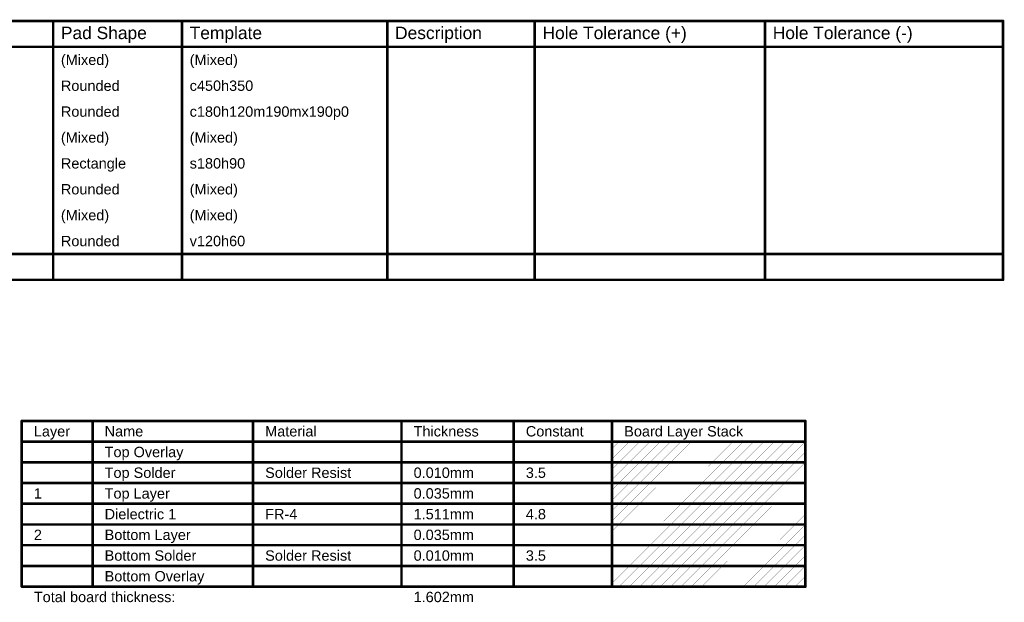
# Model space of a CAD drawing. Header units: inches. Extents: x 0 to 11.2, y -0.2 to 5.5.
# Tile 57 of 57: x 5.5 to 11.2, y 2.1 to 5.5. Entities that reach past the tile are written whole.
import ezdxf

# ---------------------------------------------------------------- set-up
doc = ezdxf.new("R2010")
doc.units = ezdxf.units.IN
doc.header["$MEASUREMENT"] = 0
doc.layers.add('Drill Drawing', color=1, linetype='Continuous')
doc.layers.add('Fabrication', color=76, linetype='Continuous')
doc.styles.add('Arial', font='txt', dxfattribs={"height": 0.2})

msp = doc.modelspace()

# ---------------------------------------------------------------- linework, layer by layer
at = {"layer": 'Drill Drawing', "const_width": 0.015}
for points in [[(0.1175, 5.4775), (11.2284, 5.4775)], [(5.727, 3.9775), (5.727, 5.4775)], [(6.4728, 3.9775), (6.4728, 5.4775)], [(7.6624, 3.9775), (7.6624, 5.4775)], [(8.5162, 3.9775), (8.5162, 5.4775)], [(9.8498, 3.9775), (9.8498, 5.4775)], [(11.2284, 3.9775), (11.2284, 5.4775)], [(0.1175, 5.3275), (11.2284, 5.3275)], [(0.1175, 4.1275), (11.2284, 4.1275)], [(0.1175, 3.9775), (11.2284, 3.9775)]]:
    msp.add_lwpolyline(points, dxfattribs=at)
at = {"layer": 'Drill Drawing', "const_width": 0.0075}
for points in [[(5.7232, 5.4775, 1), (5.7307, 5.4775, 1)], [(6.469, 5.4775, 1), (6.4765, 5.4775, 1)], [(7.6587, 5.4775, 1), (7.6662, 5.4775, 1)], [(8.5124, 5.4775, 1), (8.5199, 5.4775, 1)], [(9.846, 5.4775, 1), (9.8535, 5.4775, 1)], [(11.2246, 5.4775, 1), (11.2321, 5.4775, 1)], [(11.2246, 5.4775, 1), (11.2321, 5.4775, 1)], [(11.2246, 5.3275, 1), (11.2321, 5.3275, 1)], [(11.2246, 4.1275, 1), (11.2321, 4.1275, 1)], [(5.7232, 3.9775, 1), (5.7307, 3.9775, 1)], [(6.469, 3.9775, 1), (6.4765, 3.9775, 1)], [(7.6587, 3.9775, 1), (7.6662, 3.9775, 1)], [(8.5124, 3.9775, 1), (8.5199, 3.9775, 1)], [(9.846, 3.9775, 1), (9.8535, 3.9775, 1)], [(11.2246, 3.9775, 1), (11.2321, 3.9775, 1)], [(11.2246, 3.9775, 1), (11.2321, 3.9775, 1)]]:
    msp.add_lwpolyline(points, format="xyb", close=True, dxfattribs=at)
at = {"layer": 'Fabrication'}
for points, const_width in [([(5.5453, 3.16), (10.0841, 3.16)], 0.015), ([(5.5453, 2.2), (5.5453, 3.16)], 0.015), ([(5.9553, 2.2), (5.9553, 3.16)], 0.015), ([(6.885, 2.2), (6.885, 3.16)], 0.015), ([(7.7448, 2.2), (7.7448, 3.16)], 0.015), ([(8.3946, 2.2), (8.3946, 3.16)], 0.015), ([(8.9645, 2.2), (8.9645, 3.16)], 0.015), ([(10.0841, 2.2), (10.0841, 3.16)], 0.015), ([(5.5453, 3.04), (10.0841, 3.04)], 0.015), ([(8.9645, 2.9403), (9.0641, 3.04)], 0.001), ([(8.9645, 3.0003), (9.0041, 3.04)], 0.001), ([(9.0041, 2.92), (9.1241, 3.04)], 0.001), ([(9.0641, 2.92), (9.1841, 3.04)], 0.001), ([(9.1241, 2.92), (9.2441, 3.04)], 0.001), ([(9.1841, 2.92), (9.3041, 3.04)], 0.001), ([(9.2441, 2.92), (9.3641, 3.04)], 0.001), ([(9.3041, 2.92), (9.4241, 3.04)], 0.001), ([(9.3641, 2.92), (9.4841, 3.04)], 0.001), ([(9.4241, 2.92), (9.5441, 3.04)], 0.001), ([(9.4841, 2.92), (9.6041, 3.04)], 0.001), ([(9.5441, 2.92), (9.6641, 3.04)], 0.001), ([(9.6041, 2.92), (9.7241, 3.04)], 0.001), ([(9.6641, 2.92), (9.7841, 3.04)], 0.001), ([(9.7241, 2.92), (9.8441, 3.04)], 0.001), ([(9.7841, 2.92), (9.9041, 3.04)], 0.001), ([(9.8441, 2.92), (9.9641, 3.04)], 0.001), ([(9.9041, 2.92), (10.0241, 3.04)], 0.001), ([(9.9641, 2.92), (10.0841, 3.04)], 0.001), ([(10.0241, 2.92), (10.0841, 2.98)], 0.001), ([(5.5453, 2.92), (5.9553, 2.92)], 0.015), ([(5.9553, 2.92), (6.885, 2.92)], 0.015), ([(6.885, 2.92), (7.7448, 2.92)], 0.015), ([(7.7448, 2.92), (8.3946, 2.92)], 0.015), ([(8.3946, 2.92), (8.9645, 2.92)], 0.015), ([(8.9645, 2.92), (10.0841, 2.92)], 0.015), ([(8.9645, 2.8203), (9.0641, 2.92)], 0.001), ([(8.9645, 2.8803), (9.0041, 2.92)], 0.001), ([(9.0041, 2.8), (9.1241, 2.92)], 0.001), ([(9.0641, 2.8), (9.1841, 2.92)], 0.001), ([(9.1241, 2.8), (9.2441, 2.92)], 0.001), ([(9.1841, 2.8), (9.3041, 2.92)], 0.001), ([(9.2441, 2.8), (9.3641, 2.92)], 0.001), ([(9.3041, 2.8), (9.4241, 2.92)], 0.001), ([(9.3641, 2.8), (9.4841, 2.92)], 0.001), ([(9.4241, 2.8), (9.5441, 2.92)], 0.001), ([(9.4841, 2.8), (9.6041, 2.92)], 0.001), ([(9.5441, 2.8), (9.6641, 2.92)], 0.001), ([(9.6041, 2.8), (9.7241, 2.92)], 0.001), ([(9.6641, 2.8), (9.7841, 2.92)], 0.001), ([(9.7241, 2.8), (9.8441, 2.92)], 0.001), ([(9.7841, 2.8), (9.9041, 2.92)], 0.001), ([(9.8441, 2.8), (9.9641, 2.92)], 0.001), ([(9.9041, 2.8), (10.0241, 2.92)], 0.001), ([(9.9641, 2.8), (10.0841, 2.92)], 0.001), ([(10.0241, 2.8), (10.0841, 2.86)], 0.001), ([(5.5453, 2.8), (5.9553, 2.8)], 0.015), ([(5.9553, 2.8), (6.885, 2.8)], 0.015), ([(6.885, 2.8), (7.7448, 2.8)], 0.015), ([(7.7448, 2.8), (8.3946, 2.8)], 0.015), ([(8.3946, 2.8), (8.9645, 2.8)], 0.015), ([(8.9645, 2.8), (10.0841, 2.8)], 0.015), ([(8.9645, 2.7003), (9.0641, 2.8)], 0.001), ([(8.9645, 2.7603), (9.0041, 2.8)], 0.001), ([(9.0041, 2.68), (9.1241, 2.8)], 0.001), ([(9.0641, 2.68), (9.1841, 2.8)], 0.001), ([(9.1241, 2.68), (9.2441, 2.8)], 0.001), ([(9.1841, 2.68), (9.3041, 2.8)], 0.001), ([(9.2441, 2.68), (9.3641, 2.8)], 0.001), ([(9.3041, 2.68), (9.4241, 2.8)], 0.001), ([(9.3641, 2.68), (9.4841, 2.8)], 0.001), ([(9.4241, 2.68), (9.5441, 2.8)], 0.001), ([(9.4841, 2.68), (9.6041, 2.8)], 0.001), ([(9.5441, 2.68), (9.6641, 2.8)], 0.001), ([(9.6041, 2.68), (9.7241, 2.8)], 0.001), ([(9.6641, 2.68), (9.7841, 2.8)], 0.001), ([(9.7241, 2.68), (9.8441, 2.8)], 0.001), ([(9.7841, 2.68), (9.9041, 2.8)], 0.001), ([(9.8441, 2.68), (9.9641, 2.8)], 0.001), ([(9.9041, 2.68), (10.0241, 2.8)], 0.001), ([(9.9641, 2.68), (10.0841, 2.8)], 0.001), ([(10.0241, 2.68), (10.0841, 2.74)], 0.001), ([(5.5453, 2.68), (5.9553, 2.68)], 0.015), ([(5.9553, 2.68), (6.885, 2.68)], 0.015), ([(6.885, 2.68), (7.7448, 2.68)], 0.015), ([(7.7448, 2.68), (8.3946, 2.68)], 0.015), ([(8.3946, 2.68), (8.9645, 2.68)], 0.015), ([(8.9645, 2.68), (10.0841, 2.68)], 0.015), ([(8.9645, 2.5803), (9.0641, 2.68)], 0.001), ([(8.9645, 2.6403), (9.0041, 2.68)], 0.001), ([(9.0041, 2.56), (9.1241, 2.68)], 0.001), ([(9.0641, 2.56), (9.1841, 2.68)], 0.001), ([(9.1241, 2.56), (9.2441, 2.68)], 0.001), ([(9.1841, 2.56), (9.3041, 2.68)], 0.001), ([(9.2441, 2.56), (9.3641, 2.68)], 0.001), ([(9.3041, 2.56), (9.4241, 2.68)], 0.001), ([(9.3641, 2.56), (9.4841, 2.68)], 0.001), ([(9.4241, 2.56), (9.5441, 2.68)], 0.001), ([(9.4841, 2.56), (9.6041, 2.68)], 0.001), ([(9.5441, 2.56), (9.6641, 2.68)], 0.001), ([(9.6041, 2.56), (9.7241, 2.68)], 0.001), ([(9.6641, 2.56), (9.7841, 2.68)], 0.001), ([(9.7241, 2.56), (9.8441, 2.68)], 0.001), ([(9.7841, 2.56), (9.9041, 2.68)], 0.001), ([(9.8441, 2.56), (9.9641, 2.68)], 0.001), ([(9.9041, 2.56), (10.0241, 2.68)], 0.001), ([(9.9641, 2.56), (10.0841, 2.68)], 0.001), ([(5.5453, 2.56), (5.9553, 2.56)], 0.015), ([(5.9553, 2.56), (6.885, 2.56)], 0.015), ([(6.885, 2.56), (7.7448, 2.56)], 0.015), ([(7.7448, 2.56), (8.3946, 2.56)], 0.015), ([(8.3946, 2.56), (8.9645, 2.56)], 0.015), ([(8.9645, 2.56), (10.0841, 2.56)], 0.015), ([(10.0241, 2.56), (10.0841, 2.62)], 0.001), ([(8.9645, 2.4603), (9.0641, 2.56)], 0.001), ([(8.9645, 2.5203), (9.0041, 2.56)], 0.001), ([(9.0041, 2.44), (9.1241, 2.56)], 0.001), ([(9.0641, 2.44), (9.1841, 2.56)], 0.001), ([(9.1241, 2.44), (9.2441, 2.56)], 0.001), ([(9.1841, 2.44), (9.3041, 2.56)], 0.001), ([(9.2441, 2.44), (9.3641, 2.56)], 0.001), ([(9.3041, 2.44), (9.4241, 2.56)], 0.001), ([(9.3641, 2.44), (9.4841, 2.56)], 0.001), ([(9.4241, 2.44), (9.5441, 2.56)], 0.001), ([(9.4841, 2.44), (9.6041, 2.56)], 0.001), ([(9.5441, 2.44), (9.6641, 2.56)], 0.001), ([(9.6041, 2.44), (9.7241, 2.56)], 0.001), ([(9.6641, 2.44), (9.7841, 2.56)], 0.001), ([(9.7241, 2.44), (9.8441, 2.56)], 0.001), ([(9.7841, 2.44), (9.9041, 2.56)], 0.001), ([(9.8441, 2.44), (9.9641, 2.56)], 0.001), ([(9.9041, 2.44), (10.0241, 2.56)], 0.001), ([(9.9641, 2.44), (10.0841, 2.56)], 0.001), ([(10.0241, 2.44), (10.0841, 2.5)], 0.001), ([(5.5453, 2.44), (5.9553, 2.44)], 0.015), ([(5.9553, 2.44), (6.885, 2.44)], 0.015), ([(6.885, 2.44), (7.7448, 2.44)], 0.015), ([(7.7448, 2.44), (8.3946, 2.44)], 0.015), ([(8.3946, 2.44), (8.9645, 2.44)], 0.015), ([(8.9645, 2.44), (10.0841, 2.44)], 0.015), ([(8.9645, 2.3403), (9.0641, 2.44)], 0.001), ([(8.9645, 2.4003), (9.0041, 2.44)], 0.001), ([(9.0041, 2.32), (9.1241, 2.44)], 0.001), ([(9.0641, 2.32), (9.1841, 2.44)], 0.001), ([(9.1241, 2.32), (9.2441, 2.44)], 0.001), ([(9.1841, 2.32), (9.3041, 2.44)], 0.001), ([(9.2441, 2.32), (9.3641, 2.44)], 0.001), ([(9.3041, 2.32), (9.4241, 2.44)], 0.001), ([(9.3641, 2.32), (9.4841, 2.44)], 0.001), ([(9.4241, 2.32), (9.5441, 2.44)], 0.001), ([(9.4841, 2.32), (9.6041, 2.44)], 0.001), ([(9.5441, 2.32), (9.6641, 2.44)], 0.001), ([(9.6041, 2.32), (9.7241, 2.44)], 0.001), ([(9.6641, 2.32), (9.7841, 2.44)], 0.001), ([(9.7241, 2.32), (9.8441, 2.44)], 0.001), ([(9.7841, 2.32), (9.9041, 2.44)], 0.001), ([(9.8441, 2.32), (9.9641, 2.44)], 0.001), ([(9.9041, 2.32), (10.0241, 2.44)], 0.001), ([(9.9641, 2.32), (10.0841, 2.44)], 0.001), ([(10.0241, 2.32), (10.0841, 2.38)], 0.001), ([(5.5453, 2.32), (5.9553, 2.32)], 0.015), ([(5.9553, 2.32), (6.885, 2.32)], 0.015), ([(6.885, 2.32), (7.7448, 2.32)], 0.015), ([(7.7448, 2.32), (8.3946, 2.32)], 0.015), ([(8.3946, 2.32), (8.9645, 2.32)], 0.015), ([(8.9645, 2.32), (10.0841, 2.32)], 0.015), ([(8.9645, 2.2203), (9.0641, 2.32)], 0.001), ([(8.9645, 2.2803), (9.0041, 2.32)], 0.001), ([(9.0041, 2.2), (9.1241, 2.32)], 0.001), ([(9.0641, 2.2), (9.1841, 2.32)], 0.001), ([(9.1241, 2.2), (9.2441, 2.32)], 0.001), ([(9.1841, 2.2), (9.3041, 2.32)], 0.001), ([(9.2441, 2.2), (9.3641, 2.32)], 0.001), ([(9.3041, 2.2), (9.4241, 2.32)], 0.001), ([(9.3641, 2.2), (9.4841, 2.32)], 0.001), ([(9.4241, 2.2), (9.5441, 2.32)], 0.001), ([(9.4841, 2.2), (9.6041, 2.32)], 0.001), ([(9.5441, 2.2), (9.6641, 2.32)], 0.001), ([(9.6041, 2.2), (9.7241, 2.32)], 0.001), ([(9.6641, 2.2), (9.7841, 2.32)], 0.001), ([(9.7241, 2.2), (9.8441, 2.32)], 0.001), ([(9.7841, 2.2), (9.9041, 2.32)], 0.001), ([(9.8441, 2.2), (9.9641, 2.32)], 0.001), ([(9.9041, 2.2), (10.0241, 2.32)], 0.001), ([(9.9641, 2.2), (10.0841, 2.32)], 0.001), ([(10.0241, 2.2), (10.0841, 2.26)], 0.001), ([(5.5453, 2.2), (5.9553, 2.2)], 0.015), ([(5.9553, 2.2), (6.885, 2.2)], 0.015), ([(6.885, 2.2), (7.7448, 2.2)], 0.015), ([(7.7448, 2.2), (8.3946, 2.2)], 0.015), ([(8.3946, 2.2), (8.9645, 2.2)], 0.015), ([(8.9645, 2.2), (10.0841, 2.2)], 0.015)]:
    msp.add_lwpolyline(points, dxfattribs=dict(at, const_width=const_width))
for points, const_width in [([(5.5416, 3.16, 1), (5.5491, 3.16, 1)], 0.0075), ([(5.5416, 3.16, 1), (5.5491, 3.16, 1)], 0.0075), ([(5.9515, 3.16, 1), (5.959, 3.16, 1)], 0.0075), ([(6.8812, 3.16, 1), (6.8887, 3.16, 1)], 0.0075), ([(7.741, 3.16, 1), (7.7485, 3.16, 1)], 0.0075), ([(8.3909, 3.16, 1), (8.3984, 3.16, 1)], 0.0075), ([(8.9607, 3.16, 1), (8.9682, 3.16, 1)], 0.0075), ([(10.0804, 3.16, 1), (10.0879, 3.16, 1)], 0.0075), ([(10.0804, 3.16, 1), (10.0879, 3.16, 1)], 0.0075), ([(5.5416, 3.04, 1), (5.5491, 3.04, 1)], 0.0075), ([(9.0039, 3.04, 1), (9.0044, 3.04, 1)], 0.0005), ([(9.0639, 3.04, 1), (9.0644, 3.04, 1)], 0.0005), ([(9.1239, 3.04, 1), (9.1244, 3.04, 1)], 0.0005), ([(9.1839, 3.04, 1), (9.1844, 3.04, 1)], 0.0005), ([(9.2439, 3.04, 1), (9.2444, 3.04, 1)], 0.0005), ([(9.3039, 3.04, 1), (9.3044, 3.04, 1)], 0.0005), ([(9.3639, 3.04, 1), (9.3644, 3.04, 1)], 0.0005), ([(9.4239, 3.04, 1), (9.4244, 3.04, 1)], 0.0005), ([(9.4839, 3.04, 1), (9.4844, 3.04, 1)], 0.0005), ([(9.5439, 3.04, 1), (9.5444, 3.04, 1)], 0.0005), ([(9.6039, 3.04, 1), (9.6044, 3.04, 1)], 0.0005), ([(9.6639, 3.04, 1), (9.6644, 3.04, 1)], 0.0005), ([(9.7239, 3.04, 1), (9.7244, 3.04, 1)], 0.0005), ([(9.7839, 3.04, 1), (9.7844, 3.04, 1)], 0.0005), ([(9.8439, 3.04, 1), (9.8444, 3.04, 1)], 0.0005), ([(9.9039, 3.04, 1), (9.9044, 3.04, 1)], 0.0005), ([(9.9639, 3.04, 1), (9.9644, 3.04, 1)], 0.0005), ([(10.0239, 3.04, 1), (10.0244, 3.04, 1)], 0.0005), ([(10.0804, 3.04, 1), (10.0879, 3.04, 1)], 0.0075), ([(10.0839, 3.04, 1), (10.0844, 3.04, 1)], 0.0005), ([(8.9642, 3.0003, 1), (8.9647, 3.0003, 1)], 0.0005), ([(10.0839, 2.98, 1), (10.0844, 2.98, 1)], 0.0005), ([(5.5416, 2.92, 1), (5.5491, 2.92, 1)], 0.0075), ([(5.9515, 2.92, 1), (5.959, 2.92, 1)], 0.0075), ([(5.9515, 2.92, 1), (5.959, 2.92, 1)], 0.0075), ([(6.8812, 2.92, 1), (6.8887, 2.92, 1)], 0.0075), ([(6.8812, 2.92, 1), (6.8887, 2.92, 1)], 0.0075), ([(7.741, 2.92, 1), (7.7485, 2.92, 1)], 0.0075), ([(7.741, 2.92, 1), (7.7485, 2.92, 1)], 0.0075), ([(8.3909, 2.92, 1), (8.3984, 2.92, 1)], 0.0075), ([(8.3909, 2.92, 1), (8.3984, 2.92, 1)], 0.0075), ([(8.9607, 2.92, 1), (8.9682, 2.92, 1)], 0.0075), ([(8.9607, 2.92, 1), (8.9682, 2.92, 1)], 0.0075), ([(8.9642, 2.9403, 1), (8.9647, 2.9403, 1)], 0.0005), ([(9.0039, 2.92, 1), (9.0044, 2.92, 1)], 0.0005), ([(9.0039, 2.92, 1), (9.0044, 2.92, 1)], 0.0005), ([(9.0639, 2.92, 1), (9.0644, 2.92, 1)], 0.0005), ([(9.0639, 2.92, 1), (9.0644, 2.92, 1)], 0.0005), ([(9.1239, 2.92, 1), (9.1244, 2.92, 1)], 0.0005), ([(9.1239, 2.92, 1), (9.1244, 2.92, 1)], 0.0005), ([(9.1839, 2.92, 1), (9.1844, 2.92, 1)], 0.0005), ([(9.1839, 2.92, 1), (9.1844, 2.92, 1)], 0.0005), ([(9.2439, 2.92, 1), (9.2444, 2.92, 1)], 0.0005), ([(9.2439, 2.92, 1), (9.2444, 2.92, 1)], 0.0005), ([(9.3039, 2.92, 1), (9.3044, 2.92, 1)], 0.0005), ([(9.3039, 2.92, 1), (9.3044, 2.92, 1)], 0.0005), ([(9.3639, 2.92, 1), (9.3644, 2.92, 1)], 0.0005), ([(9.3639, 2.92, 1), (9.3644, 2.92, 1)], 0.0005), ([(9.4239, 2.92, 1), (9.4244, 2.92, 1)], 0.0005), ([(9.4239, 2.92, 1), (9.4244, 2.92, 1)], 0.0005), ([(9.4839, 2.92, 1), (9.4844, 2.92, 1)], 0.0005), ([(9.4839, 2.92, 1), (9.4844, 2.92, 1)], 0.0005), ([(9.5439, 2.92, 1), (9.5444, 2.92, 1)], 0.0005), ([(9.5439, 2.92, 1), (9.5444, 2.92, 1)], 0.0005), ([(9.6039, 2.92, 1), (9.6044, 2.92, 1)], 0.0005), ([(9.6039, 2.92, 1), (9.6044, 2.92, 1)], 0.0005), ([(9.6639, 2.92, 1), (9.6644, 2.92, 1)], 0.0005), ([(9.6639, 2.92, 1), (9.6644, 2.92, 1)], 0.0005), ([(9.7239, 2.92, 1), (9.7244, 2.92, 1)], 0.0005), ([(9.7239, 2.92, 1), (9.7244, 2.92, 1)], 0.0005), ([(9.7839, 2.92, 1), (9.7844, 2.92, 1)], 0.0005), ([(9.7839, 2.92, 1), (9.7844, 2.92, 1)], 0.0005), ([(9.8439, 2.92, 1), (9.8444, 2.92, 1)], 0.0005), ([(9.8439, 2.92, 1), (9.8444, 2.92, 1)], 0.0005), ([(9.9039, 2.92, 1), (9.9044, 2.92, 1)], 0.0005), ([(9.9039, 2.92, 1), (9.9044, 2.92, 1)], 0.0005), ([(9.9639, 2.92, 1), (9.9644, 2.92, 1)], 0.0005), ([(9.9639, 2.92, 1), (9.9644, 2.92, 1)], 0.0005), ([(10.0239, 2.92, 1), (10.0244, 2.92, 1)], 0.0005), ([(10.0239, 2.92, 1), (10.0244, 2.92, 1)], 0.0005), ([(10.0804, 2.92, 1), (10.0879, 2.92, 1)], 0.0075), ([(10.0839, 2.92, 1), (10.0844, 2.92, 1)], 0.0005), ([(8.9642, 2.8803, 1), (8.9647, 2.8803, 1)], 0.0005), ([(10.0839, 2.86, 1), (10.0844, 2.86, 1)], 0.0005), ([(5.5416, 2.8, 1), (5.5491, 2.8, 1)], 0.0075), ([(5.9515, 2.8, 1), (5.959, 2.8, 1)], 0.0075), ([(5.9515, 2.8, 1), (5.959, 2.8, 1)], 0.0075), ([(6.8812, 2.8, 1), (6.8887, 2.8, 1)], 0.0075), ([(6.8812, 2.8, 1), (6.8887, 2.8, 1)], 0.0075), ([(7.741, 2.8, 1), (7.7485, 2.8, 1)], 0.0075), ([(7.741, 2.8, 1), (7.7485, 2.8, 1)], 0.0075), ([(8.3909, 2.8, 1), (8.3984, 2.8, 1)], 0.0075), ([(8.3909, 2.8, 1), (8.3984, 2.8, 1)], 0.0075), ([(8.9607, 2.8, 1), (8.9682, 2.8, 1)], 0.0075), ([(8.9607, 2.8, 1), (8.9682, 2.8, 1)], 0.0075), ([(8.9642, 2.8203, 1), (8.9647, 2.8203, 1)], 0.0005), ([(9.0039, 2.8, 1), (9.0044, 2.8, 1)], 0.0005), ([(9.0039, 2.8, 1), (9.0044, 2.8, 1)], 0.0005), ([(9.0639, 2.8, 1), (9.0644, 2.8, 1)], 0.0005), ([(9.0639, 2.8, 1), (9.0644, 2.8, 1)], 0.0005), ([(9.1239, 2.8, 1), (9.1244, 2.8, 1)], 0.0005), ([(9.1239, 2.8, 1), (9.1244, 2.8, 1)], 0.0005), ([(9.1839, 2.8, 1), (9.1844, 2.8, 1)], 0.0005), ([(9.1839, 2.8, 1), (9.1844, 2.8, 1)], 0.0005), ([(9.2439, 2.8, 1), (9.2444, 2.8, 1)], 0.0005), ([(9.2439, 2.8, 1), (9.2444, 2.8, 1)], 0.0005), ([(9.3039, 2.8, 1), (9.3044, 2.8, 1)], 0.0005), ([(9.3039, 2.8, 1), (9.3044, 2.8, 1)], 0.0005), ([(9.3639, 2.8, 1), (9.3644, 2.8, 1)], 0.0005), ([(9.3639, 2.8, 1), (9.3644, 2.8, 1)], 0.0005), ([(9.4239, 2.8, 1), (9.4244, 2.8, 1)], 0.0005), ([(9.4239, 2.8, 1), (9.4244, 2.8, 1)], 0.0005), ([(9.4839, 2.8, 1), (9.4844, 2.8, 1)], 0.0005), ([(9.4839, 2.8, 1), (9.4844, 2.8, 1)], 0.0005), ([(9.5439, 2.8, 1), (9.5444, 2.8, 1)], 0.0005), ([(9.5439, 2.8, 1), (9.5444, 2.8, 1)], 0.0005), ([(9.6039, 2.8, 1), (9.6044, 2.8, 1)], 0.0005), ([(9.6039, 2.8, 1), (9.6044, 2.8, 1)], 0.0005), ([(9.6639, 2.8, 1), (9.6644, 2.8, 1)], 0.0005), ([(9.6639, 2.8, 1), (9.6644, 2.8, 1)], 0.0005), ([(9.7239, 2.8, 1), (9.7244, 2.8, 1)], 0.0005), ([(9.7239, 2.8, 1), (9.7244, 2.8, 1)], 0.0005), ([(9.7839, 2.8, 1), (9.7844, 2.8, 1)], 0.0005), ([(9.7839, 2.8, 1), (9.7844, 2.8, 1)], 0.0005), ([(9.8439, 2.8, 1), (9.8444, 2.8, 1)], 0.0005), ([(9.8439, 2.8, 1), (9.8444, 2.8, 1)], 0.0005), ([(9.9039, 2.8, 1), (9.9044, 2.8, 1)], 0.0005), ([(9.9039, 2.8, 1), (9.9044, 2.8, 1)], 0.0005), ([(9.9639, 2.8, 1), (9.9644, 2.8, 1)], 0.0005), ([(9.9639, 2.8, 1), (9.9644, 2.8, 1)], 0.0005), ([(10.0239, 2.8, 1), (10.0244, 2.8, 1)], 0.0005), ([(10.0239, 2.8, 1), (10.0244, 2.8, 1)], 0.0005), ([(10.0804, 2.8, 1), (10.0879, 2.8, 1)], 0.0075), ([(10.0839, 2.8, 1), (10.0844, 2.8, 1)], 0.0005), ([(8.9642, 2.7603, 1), (8.9647, 2.7603, 1)], 0.0005), ([(10.0839, 2.74, 1), (10.0844, 2.74, 1)], 0.0005), ([(5.5416, 2.68, 1), (5.5491, 2.68, 1)], 0.0075), ([(5.9515, 2.68, 1), (5.959, 2.68, 1)], 0.0075), ([(5.9515, 2.68, 1), (5.959, 2.68, 1)], 0.0075), ([(6.8812, 2.68, 1), (6.8887, 2.68, 1)], 0.0075), ([(6.8812, 2.68, 1), (6.8887, 2.68, 1)], 0.0075), ([(7.741, 2.68, 1), (7.7485, 2.68, 1)], 0.0075), ([(7.741, 2.68, 1), (7.7485, 2.68, 1)], 0.0075), ([(8.3909, 2.68, 1), (8.3984, 2.68, 1)], 0.0075), ([(8.3909, 2.68, 1), (8.3984, 2.68, 1)], 0.0075), ([(8.9607, 2.68, 1), (8.9682, 2.68, 1)], 0.0075), ([(8.9607, 2.68, 1), (8.9682, 2.68, 1)], 0.0075), ([(8.9642, 2.7003, 1), (8.9647, 2.7003, 1)], 0.0005), ([(9.0039, 2.68, 1), (9.0044, 2.68, 1)], 0.0005), ([(9.0039, 2.68, 1), (9.0044, 2.68, 1)], 0.0005), ([(9.0639, 2.68, 1), (9.0644, 2.68, 1)], 0.0005), ([(9.0639, 2.68, 1), (9.0644, 2.68, 1)], 0.0005), ([(9.1239, 2.68, 1), (9.1244, 2.68, 1)], 0.0005), ([(9.1239, 2.68, 1), (9.1244, 2.68, 1)], 0.0005), ([(9.1839, 2.68, 1), (9.1844, 2.68, 1)], 0.0005), ([(9.1839, 2.68, 1), (9.1844, 2.68, 1)], 0.0005), ([(9.2439, 2.68, 1), (9.2444, 2.68, 1)], 0.0005), ([(9.2439, 2.68, 1), (9.2444, 2.68, 1)], 0.0005), ([(9.3039, 2.68, 1), (9.3044, 2.68, 1)], 0.0005), ([(9.3039, 2.68, 1), (9.3044, 2.68, 1)], 0.0005), ([(9.3639, 2.68, 1), (9.3644, 2.68, 1)], 0.0005), ([(9.3639, 2.68, 1), (9.3644, 2.68, 1)], 0.0005), ([(9.4239, 2.68, 1), (9.4244, 2.68, 1)], 0.0005), ([(9.4239, 2.68, 1), (9.4244, 2.68, 1)], 0.0005), ([(9.4839, 2.68, 1), (9.4844, 2.68, 1)], 0.0005), ([(9.4839, 2.68, 1), (9.4844, 2.68, 1)], 0.0005), ([(9.5439, 2.68, 1), (9.5444, 2.68, 1)], 0.0005), ([(9.5439, 2.68, 1), (9.5444, 2.68, 1)], 0.0005), ([(9.6039, 2.68, 1), (9.6044, 2.68, 1)], 0.0005), ([(9.6039, 2.68, 1), (9.6044, 2.68, 1)], 0.0005), ([(9.6639, 2.68, 1), (9.6644, 2.68, 1)], 0.0005), ([(9.6639, 2.68, 1), (9.6644, 2.68, 1)], 0.0005), ([(9.7239, 2.68, 1), (9.7244, 2.68, 1)], 0.0005), ([(9.7239, 2.68, 1), (9.7244, 2.68, 1)], 0.0005), ([(9.7839, 2.68, 1), (9.7844, 2.68, 1)], 0.0005), ([(9.7839, 2.68, 1), (9.7844, 2.68, 1)], 0.0005), ([(9.8439, 2.68, 1), (9.8444, 2.68, 1)], 0.0005), ([(9.8439, 2.68, 1), (9.8444, 2.68, 1)], 0.0005), ([(9.9039, 2.68, 1), (9.9044, 2.68, 1)], 0.0005), ([(9.9039, 2.68, 1), (9.9044, 2.68, 1)], 0.0005), ([(9.9639, 2.68, 1), (9.9644, 2.68, 1)], 0.0005), ([(9.9639, 2.68, 1), (9.9644, 2.68, 1)], 0.0005), ([(10.0239, 2.68, 1), (10.0244, 2.68, 1)], 0.0005), ([(10.0239, 2.68, 1), (10.0244, 2.68, 1)], 0.0005), ([(10.0804, 2.68, 1), (10.0879, 2.68, 1)], 0.0075), ([(10.0839, 2.68, 1), (10.0844, 2.68, 1)], 0.0005), ([(8.9642, 2.6403, 1), (8.9647, 2.6403, 1)], 0.0005), ([(5.5416, 2.56, 1), (5.5491, 2.56, 1)], 0.0075), ([(5.9515, 2.56, 1), (5.959, 2.56, 1)], 0.0075), ([(5.9515, 2.56, 1), (5.959, 2.56, 1)], 0.0075), ([(6.8812, 2.56, 1), (6.8887, 2.56, 1)], 0.0075), ([(6.8812, 2.56, 1), (6.8887, 2.56, 1)], 0.0075), ([(7.741, 2.56, 1), (7.7485, 2.56, 1)], 0.0075), ([(7.741, 2.56, 1), (7.7485, 2.56, 1)], 0.0075), ([(8.3909, 2.56, 1), (8.3984, 2.56, 1)], 0.0075), ([(8.3909, 2.56, 1), (8.3984, 2.56, 1)], 0.0075), ([(8.9607, 2.56, 1), (8.9682, 2.56, 1)], 0.0075), ([(8.9607, 2.56, 1), (8.9682, 2.56, 1)], 0.0075), ([(8.9642, 2.5803, 1), (8.9647, 2.5803, 1)], 0.0005), ([(10.0804, 2.56, 1), (10.0879, 2.56, 1)], 0.0075), ([(10.0839, 2.62, 1), (10.0844, 2.62, 1)], 0.0005), ([(8.9642, 2.5203, 1), (8.9647, 2.5203, 1)], 0.0005), ([(9.0039, 2.56, 1), (9.0044, 2.56, 1)], 0.0005), ([(9.0039, 2.56, 1), (9.0044, 2.56, 1)], 0.0005), ([(9.0639, 2.56, 1), (9.0644, 2.56, 1)], 0.0005), ([(9.0639, 2.56, 1), (9.0644, 2.56, 1)], 0.0005), ([(9.1239, 2.56, 1), (9.1244, 2.56, 1)], 0.0005), ([(9.1239, 2.56, 1), (9.1244, 2.56, 1)], 0.0005), ([(9.1839, 2.56, 1), (9.1844, 2.56, 1)], 0.0005), ([(9.1839, 2.56, 1), (9.1844, 2.56, 1)], 0.0005), ([(9.2439, 2.56, 1), (9.2444, 2.56, 1)], 0.0005), ([(9.2439, 2.56, 1), (9.2444, 2.56, 1)], 0.0005), ([(9.3039, 2.56, 1), (9.3044, 2.56, 1)], 0.0005), ([(9.3039, 2.56, 1), (9.3044, 2.56, 1)], 0.0005), ([(9.3639, 2.56, 1), (9.3644, 2.56, 1)], 0.0005), ([(9.3639, 2.56, 1), (9.3644, 2.56, 1)], 0.0005), ([(9.4239, 2.56, 1), (9.4244, 2.56, 1)], 0.0005), ([(9.4239, 2.56, 1), (9.4244, 2.56, 1)], 0.0005), ([(9.4839, 2.56, 1), (9.4844, 2.56, 1)], 0.0005), ([(9.4839, 2.56, 1), (9.4844, 2.56, 1)], 0.0005), ([(9.5439, 2.56, 1), (9.5444, 2.56, 1)], 0.0005), ([(9.5439, 2.56, 1), (9.5444, 2.56, 1)], 0.0005), ([(9.6039, 2.56, 1), (9.6044, 2.56, 1)], 0.0005), ([(9.6039, 2.56, 1), (9.6044, 2.56, 1)], 0.0005), ([(9.6639, 2.56, 1), (9.6644, 2.56, 1)], 0.0005), ([(9.6639, 2.56, 1), (9.6644, 2.56, 1)], 0.0005), ([(9.7239, 2.56, 1), (9.7244, 2.56, 1)], 0.0005), ([(9.7239, 2.56, 1), (9.7244, 2.56, 1)], 0.0005), ([(9.7839, 2.56, 1), (9.7844, 2.56, 1)], 0.0005), ([(9.7839, 2.56, 1), (9.7844, 2.56, 1)], 0.0005), ([(9.8439, 2.56, 1), (9.8444, 2.56, 1)], 0.0005), ([(9.8439, 2.56, 1), (9.8444, 2.56, 1)], 0.0005), ([(9.9039, 2.56, 1), (9.9044, 2.56, 1)], 0.0005), ([(9.9039, 2.56, 1), (9.9044, 2.56, 1)], 0.0005), ([(9.9639, 2.56, 1), (9.9644, 2.56, 1)], 0.0005), ([(9.9639, 2.56, 1), (9.9644, 2.56, 1)], 0.0005), ([(10.0239, 2.56, 1), (10.0244, 2.56, 1)], 0.0005), ([(10.0239, 2.56, 1), (10.0244, 2.56, 1)], 0.0005), ([(10.0839, 2.56, 1), (10.0844, 2.56, 1)], 0.0005), ([(8.9642, 2.4603, 1), (8.9647, 2.4603, 1)], 0.0005), ([(10.0839, 2.5, 1), (10.0844, 2.5, 1)], 0.0005), ([(5.5416, 2.44, 1), (5.5491, 2.44, 1)], 0.0075), ([(5.9515, 2.44, 1), (5.959, 2.44, 1)], 0.0075), ([(5.9515, 2.44, 1), (5.959, 2.44, 1)], 0.0075), ([(6.8812, 2.44, 1), (6.8887, 2.44, 1)], 0.0075), ([(6.8812, 2.44, 1), (6.8887, 2.44, 1)], 0.0075), ([(7.741, 2.44, 1), (7.7485, 2.44, 1)], 0.0075), ([(7.741, 2.44, 1), (7.7485, 2.44, 1)], 0.0075), ([(8.3909, 2.44, 1), (8.3984, 2.44, 1)], 0.0075), ([(8.3909, 2.44, 1), (8.3984, 2.44, 1)], 0.0075), ([(8.9607, 2.44, 1), (8.9682, 2.44, 1)], 0.0075), ([(8.9607, 2.44, 1), (8.9682, 2.44, 1)], 0.0075), ([(8.9642, 2.4003, 1), (8.9647, 2.4003, 1)], 0.0005), ([(9.0039, 2.44, 1), (9.0044, 2.44, 1)], 0.0005), ([(9.0039, 2.44, 1), (9.0044, 2.44, 1)], 0.0005), ([(9.0639, 2.44, 1), (9.0644, 2.44, 1)], 0.0005), ([(9.0639, 2.44, 1), (9.0644, 2.44, 1)], 0.0005), ([(9.1239, 2.44, 1), (9.1244, 2.44, 1)], 0.0005), ([(9.1239, 2.44, 1), (9.1244, 2.44, 1)], 0.0005), ([(9.1839, 2.44, 1), (9.1844, 2.44, 1)], 0.0005), ([(9.1839, 2.44, 1), (9.1844, 2.44, 1)], 0.0005), ([(9.2439, 2.44, 1), (9.2444, 2.44, 1)], 0.0005), ([(9.2439, 2.44, 1), (9.2444, 2.44, 1)], 0.0005), ([(9.3039, 2.44, 1), (9.3044, 2.44, 1)], 0.0005), ([(9.3039, 2.44, 1), (9.3044, 2.44, 1)], 0.0005), ([(9.3639, 2.44, 1), (9.3644, 2.44, 1)], 0.0005), ([(9.3639, 2.44, 1), (9.3644, 2.44, 1)], 0.0005), ([(9.4239, 2.44, 1), (9.4244, 2.44, 1)], 0.0005), ([(9.4239, 2.44, 1), (9.4244, 2.44, 1)], 0.0005), ([(9.4839, 2.44, 1), (9.4844, 2.44, 1)], 0.0005), ([(9.4839, 2.44, 1), (9.4844, 2.44, 1)], 0.0005), ([(9.5439, 2.44, 1), (9.5444, 2.44, 1)], 0.0005), ([(9.5439, 2.44, 1), (9.5444, 2.44, 1)], 0.0005), ([(9.6039, 2.44, 1), (9.6044, 2.44, 1)], 0.0005), ([(9.6039, 2.44, 1), (9.6044, 2.44, 1)], 0.0005), ([(9.6639, 2.44, 1), (9.6644, 2.44, 1)], 0.0005), ([(9.6639, 2.44, 1), (9.6644, 2.44, 1)], 0.0005), ([(9.7239, 2.44, 1), (9.7244, 2.44, 1)], 0.0005), ([(9.7239, 2.44, 1), (9.7244, 2.44, 1)], 0.0005), ([(9.7839, 2.44, 1), (9.7844, 2.44, 1)], 0.0005), ([(9.7839, 2.44, 1), (9.7844, 2.44, 1)], 0.0005), ([(9.8439, 2.44, 1), (9.8444, 2.44, 1)], 0.0005), ([(9.8439, 2.44, 1), (9.8444, 2.44, 1)], 0.0005), ([(9.9039, 2.44, 1), (9.9044, 2.44, 1)], 0.0005), ([(9.9039, 2.44, 1), (9.9044, 2.44, 1)], 0.0005), ([(9.9639, 2.44, 1), (9.9644, 2.44, 1)], 0.0005), ([(9.9639, 2.44, 1), (9.9644, 2.44, 1)], 0.0005), ([(10.0239, 2.44, 1), (10.0244, 2.44, 1)], 0.0005), ([(10.0239, 2.44, 1), (10.0244, 2.44, 1)], 0.0005), ([(10.0804, 2.44, 1), (10.0879, 2.44, 1)], 0.0075), ([(10.0839, 2.44, 1), (10.0844, 2.44, 1)], 0.0005), ([(8.9642, 2.3403, 1), (8.9647, 2.3403, 1)], 0.0005), ([(10.0839, 2.38, 1), (10.0844, 2.38, 1)], 0.0005), ([(5.5416, 2.32, 1), (5.5491, 2.32, 1)], 0.0075), ([(5.9515, 2.32, 1), (5.959, 2.32, 1)], 0.0075), ([(5.9515, 2.32, 1), (5.959, 2.32, 1)], 0.0075), ([(6.8812, 2.32, 1), (6.8887, 2.32, 1)], 0.0075), ([(6.8812, 2.32, 1), (6.8887, 2.32, 1)], 0.0075), ([(7.741, 2.32, 1), (7.7485, 2.32, 1)], 0.0075), ([(7.741, 2.32, 1), (7.7485, 2.32, 1)], 0.0075), ([(8.3909, 2.32, 1), (8.3984, 2.32, 1)], 0.0075), ([(8.3909, 2.32, 1), (8.3984, 2.32, 1)], 0.0075), ([(8.9607, 2.32, 1), (8.9682, 2.32, 1)], 0.0075), ([(8.9607, 2.32, 1), (8.9682, 2.32, 1)], 0.0075), ([(9.0039, 2.32, 1), (9.0044, 2.32, 1)], 0.0005), ([(9.0039, 2.32, 1), (9.0044, 2.32, 1)], 0.0005), ([(9.0639, 2.32, 1), (9.0644, 2.32, 1)], 0.0005), ([(9.0639, 2.32, 1), (9.0644, 2.32, 1)], 0.0005), ([(9.1239, 2.32, 1), (9.1244, 2.32, 1)], 0.0005), ([(9.1239, 2.32, 1), (9.1244, 2.32, 1)], 0.0005), ([(9.1839, 2.32, 1), (9.1844, 2.32, 1)], 0.0005), ([(9.1839, 2.32, 1), (9.1844, 2.32, 1)], 0.0005), ([(9.2439, 2.32, 1), (9.2444, 2.32, 1)], 0.0005), ([(9.2439, 2.32, 1), (9.2444, 2.32, 1)], 0.0005), ([(9.3039, 2.32, 1), (9.3044, 2.32, 1)], 0.0005), ([(9.3039, 2.32, 1), (9.3044, 2.32, 1)], 0.0005), ([(9.3639, 2.32, 1), (9.3644, 2.32, 1)], 0.0005), ([(9.3639, 2.32, 1), (9.3644, 2.32, 1)], 0.0005), ([(9.4239, 2.32, 1), (9.4244, 2.32, 1)], 0.0005), ([(9.4239, 2.32, 1), (9.4244, 2.32, 1)], 0.0005), ([(9.4839, 2.32, 1), (9.4844, 2.32, 1)], 0.0005), ([(9.4839, 2.32, 1), (9.4844, 2.32, 1)], 0.0005), ([(9.5439, 2.32, 1), (9.5444, 2.32, 1)], 0.0005), ([(9.5439, 2.32, 1), (9.5444, 2.32, 1)], 0.0005), ([(9.6039, 2.32, 1), (9.6044, 2.32, 1)], 0.0005), ([(9.6039, 2.32, 1), (9.6044, 2.32, 1)], 0.0005), ([(9.6639, 2.32, 1), (9.6644, 2.32, 1)], 0.0005), ([(9.6639, 2.32, 1), (9.6644, 2.32, 1)], 0.0005), ([(9.7239, 2.32, 1), (9.7244, 2.32, 1)], 0.0005), ([(9.7239, 2.32, 1), (9.7244, 2.32, 1)], 0.0005), ([(9.7839, 2.32, 1), (9.7844, 2.32, 1)], 0.0005), ([(9.7839, 2.32, 1), (9.7844, 2.32, 1)], 0.0005), ([(9.8439, 2.32, 1), (9.8444, 2.32, 1)], 0.0005), ([(9.8439, 2.32, 1), (9.8444, 2.32, 1)], 0.0005), ([(9.9039, 2.32, 1), (9.9044, 2.32, 1)], 0.0005), ([(9.9039, 2.32, 1), (9.9044, 2.32, 1)], 0.0005), ([(9.9639, 2.32, 1), (9.9644, 2.32, 1)], 0.0005), ([(9.9639, 2.32, 1), (9.9644, 2.32, 1)], 0.0005), ([(10.0239, 2.32, 1), (10.0244, 2.32, 1)], 0.0005), ([(10.0239, 2.32, 1), (10.0244, 2.32, 1)], 0.0005), ([(10.0804, 2.32, 1), (10.0879, 2.32, 1)], 0.0075), ([(10.0839, 2.32, 1), (10.0844, 2.32, 1)], 0.0005), ([(8.9642, 2.2803, 1), (8.9647, 2.2803, 1)], 0.0005), ([(10.0839, 2.26, 1), (10.0844, 2.26, 1)], 0.0005), ([(5.5416, 2.2, 1), (5.5491, 2.2, 1)], 0.0075), ([(5.5416, 2.2, 1), (5.5491, 2.2, 1)], 0.0075), ([(5.9515, 2.2, 1), (5.959, 2.2, 1)], 0.0075), ([(5.9515, 2.2, 1), (5.959, 2.2, 1)], 0.0075), ([(5.9515, 2.2, 1), (5.959, 2.2, 1)], 0.0075), ([(6.8812, 2.2, 1), (6.8887, 2.2, 1)], 0.0075), ([(6.8812, 2.2, 1), (6.8887, 2.2, 1)], 0.0075), ([(6.8812, 2.2, 1), (6.8887, 2.2, 1)], 0.0075), ([(7.741, 2.2, 1), (7.7485, 2.2, 1)], 0.0075), ([(7.741, 2.2, 1), (7.7485, 2.2, 1)], 0.0075), ([(7.741, 2.2, 1), (7.7485, 2.2, 1)], 0.0075), ([(8.3909, 2.2, 1), (8.3984, 2.2, 1)], 0.0075), ([(8.3909, 2.2, 1), (8.3984, 2.2, 1)], 0.0075), ([(8.3909, 2.2, 1), (8.3984, 2.2, 1)], 0.0075), ([(8.9607, 2.2, 1), (8.9682, 2.2, 1)], 0.0075), ([(8.9607, 2.2, 1), (8.9682, 2.2, 1)], 0.0075), ([(8.9607, 2.2, 1), (8.9682, 2.2, 1)], 0.0075), ([(8.9642, 2.2203, 1), (8.9647, 2.2203, 1)], 0.0005), ([(9.0039, 2.2, 1), (9.0044, 2.2, 1)], 0.0005), ([(9.0639, 2.2, 1), (9.0644, 2.2, 1)], 0.0005), ([(9.1239, 2.2, 1), (9.1244, 2.2, 1)], 0.0005), ([(9.1839, 2.2, 1), (9.1844, 2.2, 1)], 0.0005), ([(9.2439, 2.2, 1), (9.2444, 2.2, 1)], 0.0005), ([(9.3039, 2.2, 1), (9.3044, 2.2, 1)], 0.0005), ([(9.3639, 2.2, 1), (9.3644, 2.2, 1)], 0.0005), ([(9.4239, 2.2, 1), (9.4244, 2.2, 1)], 0.0005), ([(9.4839, 2.2, 1), (9.4844, 2.2, 1)], 0.0005), ([(9.5439, 2.2, 1), (9.5444, 2.2, 1)], 0.0005), ([(9.6039, 2.2, 1), (9.6044, 2.2, 1)], 0.0005), ([(9.6639, 2.2, 1), (9.6644, 2.2, 1)], 0.0005), ([(9.7239, 2.2, 1), (9.7244, 2.2, 1)], 0.0005), ([(9.7839, 2.2, 1), (9.7844, 2.2, 1)], 0.0005), ([(9.8439, 2.2, 1), (9.8444, 2.2, 1)], 0.0005), ([(9.9039, 2.2, 1), (9.9044, 2.2, 1)], 0.0005), ([(9.9639, 2.2, 1), (9.9644, 2.2, 1)], 0.0005), ([(10.0239, 2.2, 1), (10.0244, 2.2, 1)], 0.0005), ([(10.0804, 2.2, 1), (10.0879, 2.2, 1)], 0.0075), ([(10.0804, 2.2, 1), (10.0879, 2.2, 1)], 0.0075)]:
    msp.add_lwpolyline(points, format="xyb", close=True, dxfattribs=dict(at, const_width=const_width))

# ---------------------------------------------------------------- texts
at = {"layer": 'Drill Drawing', "style": 'Arial'}
for s, height, p in [('Pad Shape', 0.072, (5.772, 5.3725)), ('Template', 0.072, (6.5178, 5.3725)), ('Description', 0.072, (7.7074, 5.3725)), ('Hole Tolerance (+)', 0.072, (8.5612, 5.3725)), ('Hole Tolerance (-)', 0.072, (9.8948, 5.3725)), ('(Mixed)', 0.06, (5.772, 5.2225)), ('(Mixed)', 0.06, (6.5178, 5.2225)), ('Rounded', 0.06, (5.772, 5.0725)), ('c450h350', 0.06, (6.5178, 5.0725)), ('Rounded', 0.06, (5.772, 4.9225)), ('c180h120m190mx190p0', 0.06, (6.5178, 4.9225)), ('(Mixed)', 0.06, (5.772, 4.7725)), ('(Mixed)', 0.06, (6.5178, 4.7725)), ('Rectangle', 0.06, (5.772, 4.6225)), ('s180h90', 0.06, (6.5178, 4.6225)), ('Rounded', 0.06, (5.772, 4.4725)), ('(Mixed)', 0.06, (6.5178, 4.4725)), ('(Mixed)', 0.06, (5.772, 4.3225)), ('(Mixed)', 0.06, (6.5178, 4.3225)), ('Rounded', 0.06, (5.772, 4.1725)), ('v120h60', 0.06, (6.5178, 4.1725))]:
    msp.add_text(s, height=height, dxfattribs=at).set_placement(p)
at = {"layer": 'Fabrication', "style": 'Arial'}
for s, p in [('Layer', (5.6153, 3.07)), ('Name', (6.0253, 3.07)), ('Material', (6.955, 3.07)), ('Thickness', (7.8148, 3.07)), ('Constant', (8.4646, 3.07)), ('Board Layer Stack', (9.0345, 3.07)), ('Top Overlay', (6.0253, 2.95)), ('Top Solder', (6.0253, 2.83)), ('Solder Resist', (6.955, 2.83)), ('0.010mm', (7.8148, 2.83)), ('3.5', (8.4646, 2.83)), ('1', (5.6153, 2.71)), ('Top Layer', (6.0253, 2.71)), ('0.035mm', (7.8148, 2.71)), ('Dielectric 1', (6.0253, 2.59)), ('FR-4', (6.955, 2.59)), ('1.511mm', (7.8148, 2.59)), ('4.8', (8.4646, 2.59)), ('2', (5.6153, 2.47)), ('Bottom Layer', (6.0253, 2.47)), ('0.035mm', (7.8148, 2.47)), ('Bottom Solder', (6.0253, 2.35)), ('Solder Resist', (6.955, 2.35)), ('0.010mm', (7.8148, 2.35)), ('3.5', (8.4646, 2.35)), ('Bottom Overlay', (6.0253, 2.23)), ('Total board thickness:', (5.6153, 2.11)), ('1.602mm', (7.8148, 2.11))]:
    msp.add_text(s, height=0.06, dxfattribs=at).set_placement(p)

doc.saveas('drawing.dxf')
